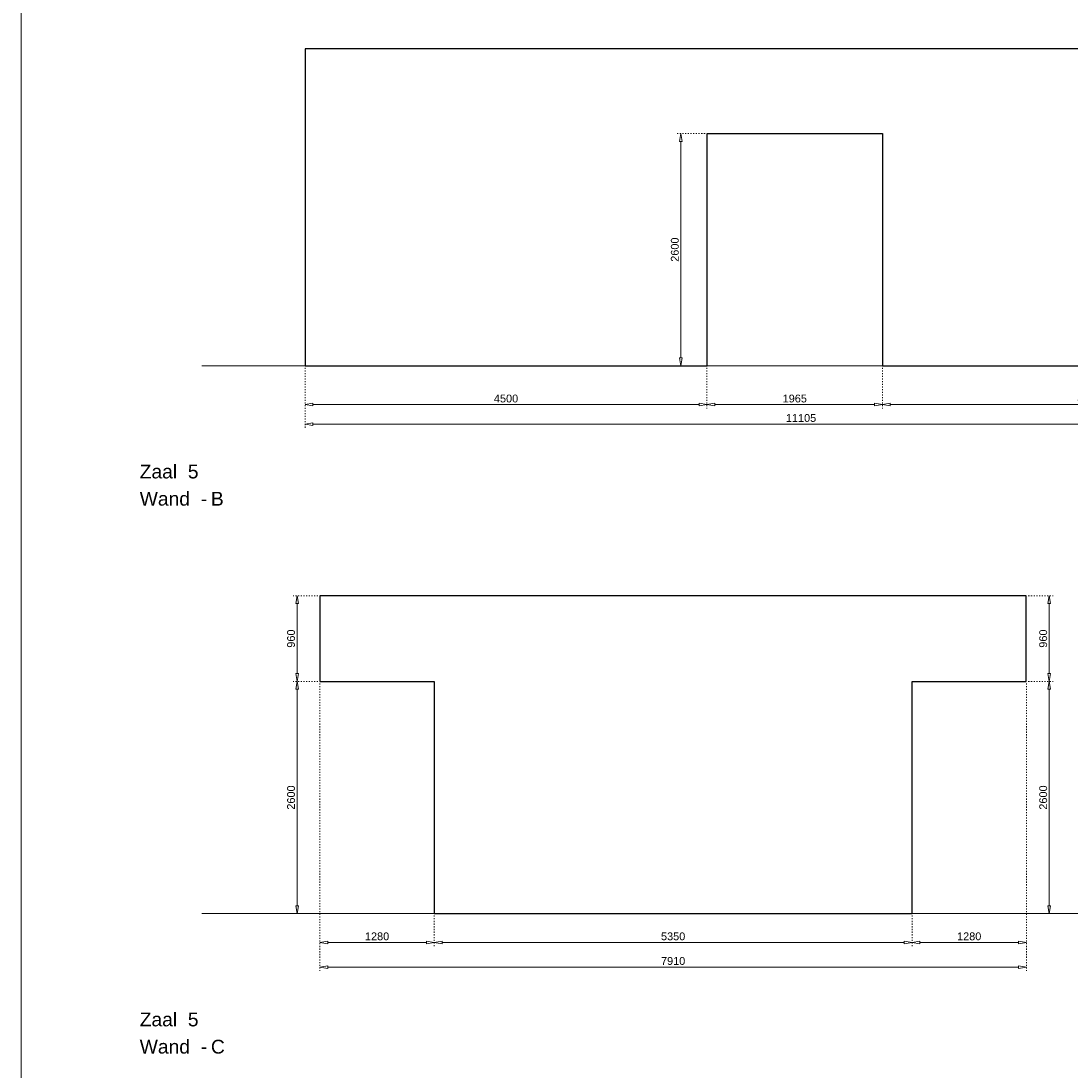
# Model space of a CAD drawing. Header units: millimetres. Extents: x 91086 to 300562, y -68316 to 28747.
# Tile 34 of 61: x 197388 to 209145, y -56872 to -45124. Entities that reach past the tile are written whole.
import ezdxf

# ---------------------------------------------------------------- set-up
doc = ezdxf.new("R2010")
doc.units = ezdxf.units.MM
doc.linetypes.add('ACAD_ISO03W100', pattern=[30, 12, -18])
doc.layers.get('Defpoints').update_dxf_attribs({"lineweight": 0})
for name, color, linetype, lineweight in [('25-Staal-B', 150, 'Continuous', 25), ('^ 0-Staal-txt', 7, 'Continuous', 0), ('Layer1', 252, 'Continuous', 0)]:
    doc.layers.add(name, color=color, linetype=linetype, lineweight=lineweight)
doc.layers.add('DIM-DIM', color=7, linetype='Continuous')
doc.styles.add('Arial', font='arial.ttf')
doc.dimstyles.new('dim-11', dxfattribs={"dimscale": 35, "dimtxt": 2.5, "dimasz": 2.5, "dimexe": 1.25, "dimexo": 0.625, "dimtad": 1, "dimdec": 0, "dimtxsty": 'Arial', "dimblk": 'CLOSEDBLANK', "dimcen": 3, "dimclrd": 252, "dimclre": 252, "dimclrt": 7, "dimadec": 0, "dimazin": 0, "dimtfac": 1, "dimtdec": 0, "dimtmove": 0, "dimatfit": 3, "dimldrblk": 'CLOSEDBLANK', "dimfxl": 1, "dimlwd": 0, "dimlwe": 0, "dimarcsym": 0})

# ---------------------------------------------------------------- blocks, each defined once
blk = doc.blocks.new('_ClosedBlank')
at = {"color": 0, "linetype": 'ByBlock', "lineweight": -2}
for p, q in [((-1, 0.17), (0, 0)), ((-1, 0.17), (-1, -0.17)), ((0, 0), (-1, -0.17))]:
    blk.add_line(p, q, dxfattribs=at)
blk = doc.blocks.new('*D327')
at = {"layer": 'Defpoints', "color": 0, "transparency": 16777216}
for p in [(200569, -48985), (205069, -48985), (205069, -49419)]:
    blk.add_point(p, dxfattribs=at)
at = {"layer": 'DIM-DIM', "color": 252, "linetype": 'ACAD_ISO03W100', "lineweight": 0, "transparency": 16777216}
for p, q in [((200569, -49007), (200569, -49463)), ((205069, -49007), (205069, -49463))]:
    blk.add_line(p, q, dxfattribs=at)
at = {"layer": 'DIM-DIM', "color": 252, "lineweight": 0, "transparency": 16777216}
blk.add_line((200657, -49419), (204982, -49419), dxfattribs=at)
at = {"layer": 'DIM-DIM', "color": 252, "lineweight": 0, "transparency": 16777216, "xscale": 87.5, "yscale": 87.5, "zscale": 87.5, "rotation": 180}
blk.add_blockref('_ClosedBlank', (200569, -49419), dxfattribs=at)
at = {"layer": 'DIM-DIM', "color": 252, "lineweight": 0, "transparency": 16777216, "xscale": 87.5, "yscale": 87.5, "zscale": 87.5}
blk.add_blockref('_ClosedBlank', (205069, -49419), dxfattribs=at)
at = {"layer": 'DIM-DIM', "color": 7, "transparency": 16777216, "insert": (202819, -49353), "char_height": 87.5, "attachment_point": 5, "style": 'Arial'}
blk.add_mtext('4500', dxfattribs=at)
blk = doc.blocks.new('*D328')
at = {"layer": 'Defpoints', "color": 0, "transparency": 16777216}
for p in [(205069, -48985), (207034, -48985), (207034, -49419)]:
    blk.add_point(p, dxfattribs=at)
at = {"layer": 'DIM-DIM', "color": 252, "linetype": 'ACAD_ISO03W100', "lineweight": 0, "transparency": 16777216}
for p, q in [((205069, -49007), (205069, -49463)), ((207034, -49007), (207034, -49463))]:
    blk.add_line(p, q, dxfattribs=at)
at = {"layer": 'DIM-DIM', "color": 252, "lineweight": 0, "transparency": 16777216}
blk.add_line((205157, -49419), (206947, -49419), dxfattribs=at)
at = {"layer": 'DIM-DIM', "color": 252, "lineweight": 0, "transparency": 16777216, "xscale": 87.5, "yscale": 87.5, "zscale": 87.5, "rotation": 180}
blk.add_blockref('_ClosedBlank', (205069, -49419), dxfattribs=at)
at = {"layer": 'DIM-DIM', "color": 252, "lineweight": 0, "transparency": 16777216, "xscale": 87.5, "yscale": 87.5, "zscale": 87.5}
blk.add_blockref('_ClosedBlank', (207034, -49419), dxfattribs=at)
at = {"layer": 'DIM-DIM', "color": 7, "transparency": 16777216, "insert": (206052, -49353), "char_height": 87.5, "attachment_point": 5, "style": 'Arial'}
blk.add_mtext('1965', dxfattribs=at)
blk = doc.blocks.new('*D329')
at = {"layer": 'Defpoints', "color": 0, "transparency": 16777216}
for p in [(207034, -48985), (211674, -48985), (211674, -49419)]:
    blk.add_point(p, dxfattribs=at)
at = {"layer": 'DIM-DIM', "color": 252, "linetype": 'ACAD_ISO03W100', "lineweight": 0, "transparency": 16777216}
for p, q in [((207034, -49007), (207034, -49463)), ((211674, -49007), (211674, -49463))]:
    blk.add_line(p, q, dxfattribs=at)
at = {"layer": 'DIM-DIM', "color": 252, "lineweight": 0, "transparency": 16777216}
blk.add_line((207122, -49419), (211587, -49419), dxfattribs=at)
at = {"layer": 'DIM-DIM', "color": 252, "lineweight": 0, "transparency": 16777216, "xscale": 87.5, "yscale": 87.5, "zscale": 87.5, "rotation": 180}
blk.add_blockref('_ClosedBlank', (207034, -49419), dxfattribs=at)
at = {"layer": 'DIM-DIM', "color": 252, "lineweight": 0, "transparency": 16777216, "xscale": 87.5, "yscale": 87.5, "zscale": 87.5}
blk.add_blockref('_ClosedBlank', (211674, -49419), dxfattribs=at)
at = {"layer": 'DIM-DIM', "color": 7, "transparency": 16777216, "insert": (209354, -49353), "char_height": 87.5, "attachment_point": 5, "style": 'Arial'}
blk.add_mtext('4640', dxfattribs=at)
blk = doc.blocks.new('*D330')
at = {"layer": 'Defpoints', "color": 0, "transparency": 16777216}
for p in [(200569, -48985), (211674, -48985), (200569, -49638)]:
    blk.add_point(p, dxfattribs=at)
at = {"layer": 'DIM-DIM', "color": 252, "linetype": 'ACAD_ISO03W100', "lineweight": 0, "transparency": 16777216}
for p, q in [((200569, -49007), (200569, -49681)), ((211674, -49007), (211674, -49681))]:
    blk.add_line(p, q, dxfattribs=at)
at = {"layer": 'DIM-DIM', "color": 252, "lineweight": 0, "transparency": 16777216}
blk.add_line((211587, -49638), (200657, -49638), dxfattribs=at)
at = {"layer": 'DIM-DIM', "color": 252, "lineweight": 0, "transparency": 16777216, "xscale": 87.5, "yscale": 87.5, "zscale": 87.5, "rotation": 180}
blk.add_blockref('_ClosedBlank', (200569, -49638), dxfattribs=at)
at = {"layer": 'DIM-DIM', "color": 252, "lineweight": 0, "transparency": 16777216, "xscale": 87.5, "yscale": 87.5, "zscale": 87.5}
blk.add_blockref('_ClosedBlank', (211674, -49638), dxfattribs=at)
at = {"layer": 'DIM-DIM', "color": 7, "transparency": 16777216, "insert": (206122, -49571), "char_height": 87.5, "attachment_point": 5, "style": 'Arial'}
blk.add_mtext('11105', dxfattribs=at)
blk = doc.blocks.new('*D332')
at = {"layer": 'Defpoints', "color": 0, "transparency": 16777216}
for p in [(205069, -46385), (204775, -48985), (205069, -48985)]:
    blk.add_point(p, dxfattribs=at)
at = {"layer": 'DIM-DIM', "color": 252, "linetype": 'ACAD_ISO03W100', "lineweight": 0, "transparency": 16777216}
for p, q in [((205047, -46385), (204732, -46385)), ((205047, -48985), (204732, -48985))]:
    blk.add_line(p, q, dxfattribs=at)
at = {"layer": 'DIM-DIM', "color": 252, "lineweight": 0, "transparency": 16777216}
blk.add_line((204775, -46473), (204775, -48898), dxfattribs=at)
at = {"layer": 'DIM-DIM', "color": 252, "lineweight": 0, "transparency": 16777216, "xscale": 87.5, "yscale": 87.5, "zscale": 87.5}
for p, rotation in [((204775, -46385), 90), ((204775, -48985), 270)]:
    blk.add_blockref('_ClosedBlank', p, dxfattribs=dict(at, rotation=rotation))
at = {"layer": 'DIM-DIM', "color": 7, "transparency": 16777216, "insert": (204709, -47685), "char_height": 87.5, "attachment_point": 5, "rotation": 90, "style": 'Arial'}
blk.add_mtext('2600', dxfattribs=at)
blk = doc.blocks.new('*D460')
at = {"layer": 'Defpoints', "color": 0, "transparency": 16777216}
for p in [(200479, -51561), (200735, -51561), (200735, -52521)]:
    blk.add_point(p, dxfattribs=at)
at = {"layer": 'DIM-DIM', "color": 252, "linetype": 'ACAD_ISO03W100', "lineweight": 0, "transparency": 16777216}
for p, q in [((200713, -51561), (200435, -51561)), ((200713, -52521), (200435, -52521))]:
    blk.add_line(p, q, dxfattribs=at)
at = {"layer": 'DIM-DIM', "color": 252, "lineweight": 0, "transparency": 16777216}
blk.add_line((200479, -52434), (200479, -51649), dxfattribs=at)
at = {"layer": 'DIM-DIM', "color": 252, "lineweight": 0, "transparency": 16777216, "xscale": 87.5, "yscale": 87.5, "zscale": 87.5}
for p, rotation in [((200479, -51561), 90), ((200479, -52521), 270)]:
    blk.add_blockref('_ClosedBlank', p, dxfattribs=dict(at, rotation=rotation))
at = {"layer": 'DIM-DIM', "color": 7, "transparency": 16777216, "insert": (200412, -52041), "char_height": 87.5, "attachment_point": 5, "rotation": 90, "style": 'Arial'}
blk.add_mtext('960', dxfattribs=at)
blk = doc.blocks.new('*D461')
at = {"layer": 'Defpoints', "color": 0, "transparency": 16777216}
for p in [(200735, -52521), (200479, -55121), (202015, -55121)]:
    blk.add_point(p, dxfattribs=at)
at = {"layer": 'DIM-DIM', "color": 252, "linetype": 'ACAD_ISO03W100', "lineweight": 0, "transparency": 16777216}
for p, q in [((200713, -52521), (200435, -52521)), ((201993, -55121), (200435, -55121))]:
    blk.add_line(p, q, dxfattribs=at)
at = {"layer": 'DIM-DIM', "color": 252, "lineweight": 0, "transparency": 16777216}
blk.add_line((200479, -52609), (200479, -55034), dxfattribs=at)
at = {"layer": 'DIM-DIM', "color": 252, "lineweight": 0, "transparency": 16777216, "xscale": 87.5, "yscale": 87.5, "zscale": 87.5}
for p, rotation in [((200479, -52521), 90), ((200479, -55121), 270)]:
    blk.add_blockref('_ClosedBlank', p, dxfattribs=dict(at, rotation=rotation))
at = {"layer": 'DIM-DIM', "color": 7, "transparency": 16777216, "insert": (200412, -53821), "char_height": 87.5, "attachment_point": 5, "rotation": 90, "style": 'Arial'}
blk.add_mtext('2600', dxfattribs=at)
blk = doc.blocks.new('*D462')
at = {"layer": 'Defpoints', "color": 0, "transparency": 16777216}
for p in [(200735, -52521), (202015, -55121), (200735, -55443)]:
    blk.add_point(p, dxfattribs=at)
at = {"layer": 'DIM-DIM', "color": 252, "linetype": 'ACAD_ISO03W100', "lineweight": 0, "transparency": 16777216}
for p, q in [((200735, -52543), (200735, -55487)), ((202015, -55143), (202015, -55487))]:
    blk.add_line(p, q, dxfattribs=at)
at = {"layer": 'DIM-DIM', "color": 252, "lineweight": 0, "transparency": 16777216}
blk.add_line((201927, -55443), (200822, -55443), dxfattribs=at)
at = {"layer": 'DIM-DIM', "color": 252, "lineweight": 0, "transparency": 16777216, "xscale": 87.5, "yscale": 87.5, "zscale": 87.5, "rotation": 180}
blk.add_blockref('_ClosedBlank', (200735, -55443), dxfattribs=at)
at = {"layer": 'DIM-DIM', "color": 252, "lineweight": 0, "transparency": 16777216, "xscale": 87.5, "yscale": 87.5, "zscale": 87.5}
blk.add_blockref('_ClosedBlank', (202015, -55443), dxfattribs=at)
at = {"layer": 'DIM-DIM', "color": 7, "transparency": 16777216, "insert": (201375, -55376), "char_height": 87.5, "attachment_point": 5, "style": 'Arial'}
blk.add_mtext('1280', dxfattribs=at)
blk = doc.blocks.new('*D463')
at = {"layer": 'Defpoints', "color": 0, "transparency": 16777216}
for p in [(202015, -55121), (207365, -55121), (207365, -55443)]:
    blk.add_point(p, dxfattribs=at)
at = {"layer": 'DIM-DIM', "color": 252, "linetype": 'ACAD_ISO03W100', "lineweight": 0, "transparency": 16777216}
for p, q in [((202015, -55143), (202015, -55487)), ((207365, -55143), (207365, -55487))]:
    blk.add_line(p, q, dxfattribs=at)
at = {"layer": 'DIM-DIM', "color": 252, "lineweight": 0, "transparency": 16777216}
blk.add_line((202102, -55443), (207277, -55443), dxfattribs=at)
at = {"layer": 'DIM-DIM', "color": 252, "lineweight": 0, "transparency": 16777216, "xscale": 87.5, "yscale": 87.5, "zscale": 87.5, "rotation": 180}
blk.add_blockref('_ClosedBlank', (202015, -55443), dxfattribs=at)
at = {"layer": 'DIM-DIM', "color": 252, "lineweight": 0, "transparency": 16777216, "xscale": 87.5, "yscale": 87.5, "zscale": 87.5}
blk.add_blockref('_ClosedBlank', (207365, -55443), dxfattribs=at)
at = {"layer": 'DIM-DIM', "color": 7, "transparency": 16777216, "insert": (204690, -55376), "char_height": 87.5, "attachment_point": 5, "style": 'Arial'}
blk.add_mtext('5350', dxfattribs=at)
blk = doc.blocks.new('*D333')
at = {"layer": 'Defpoints', "color": 0, "transparency": 16777216}
for p in [(208645, -51561), (208901, -51561), (208645, -52521)]:
    blk.add_point(p, dxfattribs=at)
at = {"layer": 'DIM-DIM', "color": 252, "linetype": 'ACAD_ISO03W100', "lineweight": 0, "transparency": 16777216}
for p, q in [((208667, -51561), (208944, -51561)), ((208667, -52521), (208944, -52521))]:
    blk.add_line(p, q, dxfattribs=at)
at = {"layer": 'DIM-DIM', "color": 252, "lineweight": 0, "transparency": 16777216}
blk.add_line((208901, -52434), (208901, -51649), dxfattribs=at)
at = {"layer": 'DIM-DIM', "color": 252, "lineweight": 0, "transparency": 16777216, "xscale": 87.5, "yscale": 87.5, "zscale": 87.5}
for p, rotation in [((208901, -51561), 90), ((208901, -52521), 270)]:
    blk.add_blockref('_ClosedBlank', p, dxfattribs=dict(at, rotation=rotation))
at = {"layer": 'DIM-DIM', "color": 7, "transparency": 16777216, "insert": (208834, -52041), "char_height": 87.5, "attachment_point": 5, "rotation": 90, "style": 'Arial'}
blk.add_mtext('960', dxfattribs=at)
blk = doc.blocks.new('*D334')
at = {"layer": 'Defpoints', "color": 0, "transparency": 16777216}
for p in [(208645, -52521), (207365, -55121), (208901, -55121)]:
    blk.add_point(p, dxfattribs=at)
at = {"layer": 'DIM-DIM', "color": 252, "linetype": 'ACAD_ISO03W100', "lineweight": 0, "transparency": 16777216}
for p, q in [((208667, -52521), (208944, -52521)), ((207387, -55121), (208944, -55121))]:
    blk.add_line(p, q, dxfattribs=at)
at = {"layer": 'DIM-DIM', "color": 252, "lineweight": 0, "transparency": 16777216}
blk.add_line((208901, -52609), (208901, -55034), dxfattribs=at)
at = {"layer": 'DIM-DIM', "color": 252, "lineweight": 0, "transparency": 16777216, "xscale": 87.5, "yscale": 87.5, "zscale": 87.5}
for p, rotation in [((208901, -52521), 90), ((208901, -55121), 270)]:
    blk.add_blockref('_ClosedBlank', p, dxfattribs=dict(at, rotation=rotation))
at = {"layer": 'DIM-DIM', "color": 7, "transparency": 16777216, "insert": (208834, -53821), "char_height": 87.5, "attachment_point": 5, "rotation": 90, "style": 'Arial'}
blk.add_mtext('2600', dxfattribs=at)
blk = doc.blocks.new('*D335')
at = {"layer": 'Defpoints', "color": 0, "transparency": 16777216}
for p in [(208645, -52521), (207365, -55121), (208645, -55443)]:
    blk.add_point(p, dxfattribs=at)
at = {"layer": 'DIM-DIM', "color": 252, "linetype": 'ACAD_ISO03W100', "lineweight": 0, "transparency": 16777216}
for p, q in [((208645, -52543), (208645, -55487)), ((207365, -55143), (207365, -55487))]:
    blk.add_line(p, q, dxfattribs=at)
at = {"layer": 'DIM-DIM', "color": 252, "lineweight": 0, "transparency": 16777216}
blk.add_line((207452, -55443), (208557, -55443), dxfattribs=at)
at = {"layer": 'DIM-DIM', "color": 252, "lineweight": 0, "transparency": 16777216, "xscale": 87.5, "yscale": 87.5, "zscale": 87.5, "rotation": 180}
blk.add_blockref('_ClosedBlank', (207365, -55443), dxfattribs=at)
at = {"layer": 'DIM-DIM', "color": 252, "lineweight": 0, "transparency": 16777216, "xscale": 87.5, "yscale": 87.5, "zscale": 87.5}
blk.add_blockref('_ClosedBlank', (208645, -55443), dxfattribs=at)
at = {"layer": 'DIM-DIM', "color": 7, "transparency": 16777216, "insert": (208005, -55376), "char_height": 87.5, "attachment_point": 5, "style": 'Arial'}
blk.add_mtext('1280', dxfattribs=at)
blk = doc.blocks.new('*D464')
at = {"layer": 'Defpoints', "color": 0, "transparency": 16777216}
for p in [(200735, -52521), (208645, -52521), (208645, -55719)]:
    blk.add_point(p, dxfattribs=at)
at = {"layer": 'DIM-DIM', "color": 252, "linetype": 'ACAD_ISO03W100', "lineweight": 0, "transparency": 16777216}
for p, q in [((200735, -52543), (200735, -55763)), ((208645, -52543), (208645, -55763))]:
    blk.add_line(p, q, dxfattribs=at)
at = {"layer": 'DIM-DIM', "color": 252, "lineweight": 0, "transparency": 16777216}
blk.add_line((200822, -55719), (208557, -55719), dxfattribs=at)
at = {"layer": 'DIM-DIM', "color": 252, "lineweight": 0, "transparency": 16777216, "xscale": 87.5, "yscale": 87.5, "zscale": 87.5, "rotation": 180}
blk.add_blockref('_ClosedBlank', (200735, -55719), dxfattribs=at)
at = {"layer": 'DIM-DIM', "color": 252, "lineweight": 0, "transparency": 16777216, "xscale": 87.5, "yscale": 87.5, "zscale": 87.5}
blk.add_blockref('_ClosedBlank', (208645, -55719), dxfattribs=at)
at = {"layer": 'DIM-DIM', "color": 7, "transparency": 16777216, "insert": (204690, -55652), "char_height": 87.5, "attachment_point": 5, "style": 'Arial'}
blk.add_mtext('7910', dxfattribs=at)
blk = doc.blocks.new('5b')
at = {"layer": '25-Staal-B'}
blk.add_lwpolyline([(200569.2, -48985.3), (205069.2, -48985.3), (205069.2, -46385.3), (207034.2, -46385.3), (207034.2, -48985.3), (211674.2, -48985.3), (211674.2, -46470.3), (209965.2, -46470.3), (209965.2, -45435.3), (200569.2, -45435.3)], close=True, dxfattribs=at)
at = {"layer": '^ 0-Staal-txt', "lineweight": 0, "style": 'Arial'}
for s, height, p in [('Zaal  5', 154.21, (198717.2, -50247.3)), ('Wand  - ', 154.21, (198717.2, -50552.1)), ('B', 154.2, (199514.3, -50552.1))]:
    blk.add_text(s, height=height, dxfattribs=at).set_placement(p)
at = {"layer": 'DIM-DIM'}
dim = blk.add_linear_dim(base=(204775.4, -48985.3), p1=(205069.2, -46385.3), p2=(205069.2, -48985.3), angle=90, dimstyle='dim-11', dxfattribs=at)
dim.commit()
dim.dimension.update_dxf_attribs({"geometry": '*D332', "text_midpoint": (204708.8, -47685.3)})
for base, p1, p2, picture, middle in [((205069.2, -49419.5), (200569.2, -48985.3), (205069.2, -48985.3), '*D327', (202819.2, -49352.9)), ((200569.2, -49637.7), (211674.2, -48985.3), (200569.2, -48985.3), '*D330', (206121.7, -49571.1)), ((207034.2, -49419.5), (205069.2, -48985.3), (207034.2, -48985.3), '*D328', (206051.7, -49352.9)), ((211674.2, -49419.5), (207034.2, -48985.3), (211674.2, -48985.3), '*D329', (209354.2, -49352.9))]:
    dim = blk.add_linear_dim(base=base, p1=p1, p2=p2, dimstyle='dim-11', dxfattribs=at)
    dim.commit()
    dim.dimension.update_dxf_attribs({"geometry": picture, "text_midpoint": middle})
blk = doc.blocks.new('5c')
at = {"layer": '25-Staal-B'}
blk.add_lwpolyline([(200734.8, -52521.5), (202014.8, -52521.5), (202014.8, -55121.5), (207364.8, -55121.5), (207364.8, -52521.5), (208644.8, -52521.5), (208644.8, -51561.5), (200734.8, -51561.5)], close=True, dxfattribs=at)
at = {"layer": '^ 0-Staal-txt', "lineweight": 0, "style": 'Arial'}
for s, height, p in [('Zaal  5', 154.21, (198717.2, -56383.5)), ('Wand  - ', 154.21, (198717.2, -56688.3)), ('C', 154.2, (199514.3, -56688.3))]:
    blk.add_text(s, height=height, dxfattribs=at).set_placement(p)
at = {"layer": 'DIM-DIM'}
for base, p1, p2, angle, picture, middle in [((200478.9, -51561.5), (200734.8, -52521.5), (200734.8, -51561.5), 90, '*D460', (200412.3, -52041.5)), ((208900.7, -51561.5), (208644.8, -52521.5), (208644.8, -51561.5), 90, '*D333', (208834.1, -52041.5)), ((200478.9, -55121.5), (200734.8, -52521.5), (202014.8, -55121.5), 90, '*D461', (200412.3, -53821.5)), ((208900.7, -55121.5), (208644.8, -52521.5), (207364.8, -55121.5), 90, '*D334', (208834.1, -53821.5)), ((208644.8, -55443), (207364.8, -55121.5), (208644.8, -52521.5), 180, '*D335', (208004.8, -55376.4))]:
    dim = blk.add_linear_dim(base=base, p1=p1, p2=p2, angle=angle, dimstyle='dim-11', dxfattribs=at)
    dim.commit()
    dim.dimension.update_dxf_attribs({"geometry": picture, "text_midpoint": middle})
for base, p1, p2, picture, middle in [((200734.8, -55443), (202014.8, -55121.5), (200734.8, -52521.5), '*D462', (201374.8, -55376.4)), ((208644.8, -55718.9), (200734.8, -52521.5), (208644.8, -52521.5), '*D464', (204689.8, -55652.3)), ((207364.8, -55443), (202014.8, -55120.7), (207364.8, -55120.7), '*D463', (204689.8, -55376.4))]:
    dim = blk.add_linear_dim(base=base, p1=p1, p2=p2, dimstyle='dim-11', dxfattribs=at)
    dim.commit()
    dim.dimension.update_dxf_attribs({"geometry": picture, "text_midpoint": middle})

msp = doc.modelspace()

# ---------------------------------------------------------------- linework, layer by layer
at = {"layer": '^ 0-Staal-txt', "lineweight": 0}
for points in [[(199412.8, -48985.3), (212998.6, -48985.3)], [(199412.8, -55121.5), (212998.6, -55121.5)]]:
    msp.add_lwpolyline(points, dxfattribs=at)
at = {"layer": 'Layer1'}
msp.add_lwpolyline([(197387.9, -63265.4), (197387.9, -35592.1)], dxfattribs=at)

# ---------------------------------------------------------------- block references
at = {"layer": 'DIM-DIM'}
for name in ['5b', '5c']:
    msp.add_blockref(name, (0, 0), dxfattribs=at)

doc.saveas('drawing.dxf')
